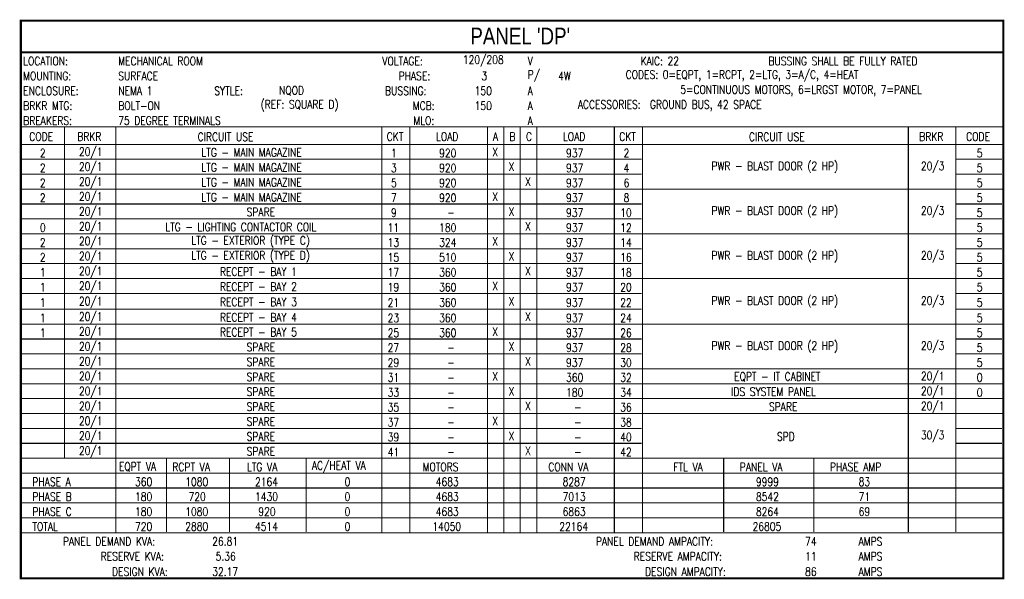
# Model space of a CAD drawing. Header units: inches. Extents: x 3.9 to 36.2, y 0.9 to 26.6.
# Tile 3 of 4: x 3.9 to 18.6, y 18.2 to 26.6. Entities that reach past the tile are written whole.
import ezdxf

# ---------------------------------------------------------------- set-up
doc = ezdxf.new("R2010")
doc.units = ezdxf.units.IN
doc.header["$MEASUREMENT"] = 0
doc.layers.add('E-ANNO-NOTE', color=2, linetype='Continuous')
doc.layers.add('G-ANNO-TTLB', color=7, linetype='Continuous')
doc.styles.add('Annotative', font='romans.shx', dxfattribs={"width": 0.8, "height": 0.125})
doc.styles.add('TITLES', font='swiss.ttf', dxfattribs={"width": 0.8})

# ---------------------------------------------------------------- blocks, each defined once
blk = doc.blocks.new('A$Cab68f95e')
at = {"layer": 'E-ANNO-NOTE', "lineweight": -3, "const_width": 0.0312}
blk.add_lwpolyline([(14.66, 0), (0, 0), (0, 8.324), (14.66, 8.324)], close=True, dxfattribs=at)
at = {"layer": 'E-ANNO-NOTE', "lineweight": -3}
for points, const_width in [([(0, 7.853), (14.66, 7.853)], 0.0312), ([(0, 6.74), (14.66, 6.74)], 0.0156), ([(0.651, 1.802), (0.651, 6.74)], 0.0156), ([(1.418, 0.68), (1.418, 6.74)], 0.0156), ([(5.386, 0.68), (5.386, 6.74)], 0.0156), ([(5.805, 0.68), (5.805, 6.74)], 0.0156), ([(6.962, 0.68), (6.962, 6.74)], 0.0156), ([(7.208, 0.68), (7.208, 6.74)], 0.0156), ([(7.453, 0.68), (7.453, 6.74)], 0.0156), ([(7.701, 0.68), (7.701, 6.74)], 0.0156), ([(8.856, 0.68), (8.856, 6.74)], 0.0156), ([(9.275, 0.68), (9.275, 6.74)], 0.0156), ([(13.243, 0.689), (13.243, 6.74)], 0.0156), ([(13.952, 0.689), (13.952, 6.74)], 0.0156), ([(0, 6.478), (14.66, 6.478)], 0.0156), ([(-0.009, 6.256), (9.266, 6.256)], 0.0156), ([(13.961, 6.256), (14.642, 6.256)], 0.0156), ([(-0.009, 6.033), (9.266, 6.033)], 0.0156), ([(13.961, 6.033), (14.642, 6.033)], 0.0156), ([(-0.009, 5.811), (14.652, 5.811)], 0.0156), ([(-0.009, 5.588), (9.266, 5.588)], 0.0156), ([(13.961, 5.588), (14.642, 5.588)], 0.0156), ([(-0.009, 5.366), (9.266, 5.366)], 0.0156), ([(13.961, 5.366), (14.642, 5.366)], 0.0156), ([(-0.009, 5.143), (14.652, 5.143)], 0.0156), ([(-0.009, 4.921), (9.266, 4.921)], 0.0156), ([(13.961, 4.921), (14.642, 4.921)], 0.0156), ([(-0.009, 4.698), (9.266, 4.698)], 0.0156), ([(13.961, 4.698), (14.642, 4.698)], 0.0156), ([(0, 4.476), (14.66, 4.476)], 0.0156), ([(-0.009, 4.253), (9.266, 4.253)], 0.0156), ([(13.961, 4.253), (14.642, 4.253)], 0.0156), ([(-0.009, 4.018), (9.266, 4.018)], 0.0156), ([(13.961, 4.018), (14.642, 4.018)], 0.0156), ([(0, 3.795), (14.66, 3.795)], 0.0156), ([(-0.009, 3.573), (9.266, 3.573)], 0.0156), ([(13.961, 3.573), (14.642, 3.573)], 0.0156), ([(-0.009, 3.35), (9.266, 3.35)], 0.0156), ([(13.961, 3.35), (14.642, 3.35)], 0.0156), ([(-0.009, 3.128), (14.652, 3.128)], 0.0156), ([(-0.009, 2.905), (14.652, 2.905)], 0.0156), ([(-0.009, 2.683), (14.652, 2.683)], 0.0156), ([(-0.009, 2.46), (14.652, 2.46)], 0.0156), ([(-0.009, 2.238), (9.266, 2.238)], 0.0156), ([(13.961, 2.238), (14.642, 2.238)], 0.0156), ([(-0.009, 2.015), (9.266, 2.015)], 0.0156), ([(13.961, 2.015), (14.642, 2.015)], 0.0156), ([(0, 1.793), (14.66, 1.793)], 0.0156), ([(2.175, 0.689), (2.175, 1.784)], 0.0156), ([(3.115, 0.689), (3.115, 1.784)], 0.0156), ([(4.257, 0.689), (4.257, 1.784)], 0.0156), ([(10.488, 0.689), (10.488, 1.784)], 0.0156), ([(11.833, 0.689), (11.833, 1.784)], 0.0156), ([(0, 1.57), (14.66, 1.57)], 0.0156), ([(0, 1.348), (14.66, 1.348)], 0.0156), ([(0, 1.125), (14.66, 1.125)], 0.0156), ([(0, 0.903), (14.66, 0.903)], 0.0156), ([(0, 0.68), (14.66, 0.68)], 0.0156)]:
    blk.add_lwpolyline(points, dxfattribs=dict(at, const_width=const_width))
at = {"layer": 'E-ANNO-NOTE', "lineweight": -3, "attachment_point": 4}
for s, insert, char_height, style in [("PANEL 'DP'", (6.708, 8.096), 0.25, 'TITLES'), ('LOCATION:', (0.035, 7.723), 0.125, 'Annotative'), ('MECHANICAL ROOM', (1.453, 7.723), 0.125, 'Annotative'), ('VOLTAGE:', (5.394, 7.723), 0.125, 'Annotative'), ('120/208', (6.596, 7.723), 0.125, 'Annotative'), ('V', (7.564, 7.723), 0.125, 'Annotative'), ('KAIC: 22', (9.247, 7.723), 0.125, 'Annotative'), ('BUSSING SHALL BE FULLY RATED', (11.156, 7.723), 0.125, 'Annotative'), ('MOUNTING:', (0.035, 7.5), 0.125, 'Annotative'), ('SURFACE', (1.453, 7.5), 0.125, 'Annotative'), ('PHASE:', (5.637, 7.5), 0.125, 'Annotative'), ('3', (6.873, 7.5), 0.125, 'Annotative'), ('P/', (7.564, 7.5), 0.125, 'Annotative'), ('4W', (8.018, 7.5), 0.125, 'Annotative'), ('CODES: 0=EQPT, 1=RCPT, 2=LTG, 3=A/C, 4=HEAT', (9.026, 7.5), 0.125, 'Annotative'), ('ENCLOSURE:', (0.035, 7.278), 0.125, 'Annotative'), ('NEMA 1', (1.453, 7.278), 0.125, 'Annotative'), ('SYTLE:', (2.886, 7.278), 0.125, 'Annotative'), ('NQOD', (3.853, 7.278), 0.125, 'Annotative'), ('BUSSING:', (5.435, 7.278), 0.125, 'Annotative'), ('150', (6.772, 7.278), 0.125, 'Annotative'), ('A', (7.564, 7.278), 0.125, 'Annotative'), ('5=CONTINUOUS MOTORS, 6=LRGST MOTOR, 7=PANEL', (9.84, 7.278), 0.125, 'Annotative'), ('BRKR MTG:', (0.035, 7.055), 0.125, 'Annotative'), ('BOLT-ON', (1.453, 7.055), 0.125, 'Annotative'), ('(REF: SQUARE D)', (3.579, 7.055), 0.125, 'Annotative'), ('MCB:', (5.848, 7.055), 0.125, 'Annotative'), ('150', (6.772, 7.055), 0.125, 'Annotative'), ('A', (7.564, 7.055), 0.125, 'Annotative'), ('ACCESSORIES:  GROUND BUS, 42 SPACE', (8.311, 7.055), 0.125, 'Annotative'), ('BREAKERS:', (0.035, 6.833), 0.125, 'Annotative'), ('75 DEGREE TERMINALS', (1.453, 6.833), 0.125, 'Annotative'), ('MLO:', (5.857, 6.833), 0.125, 'Annotative'), ('A', (7.564, 6.833), 0.125, 'Annotative'), ('CODE', (0.125, 6.595), 0.125, 'Annotative'), ('BRKR', (0.841, 6.595), 0.125, 'Annotative'), ('CIRCUIT USE', (2.639, 6.591), 0.125, 'Annotative'), ('CKT', (5.46, 6.595), 0.125, 'Annotative'), ('LOAD', (6.195, 6.595), 0.125, 'Annotative'), ('A', (7.046, 6.595), 0.125, 'Annotative'), ('B', (7.291, 6.595), 0.125, 'Annotative'), ('C', (7.537, 6.595), 0.125, 'Annotative'), ('LOAD', (8.089, 6.595), 0.125, 'Annotative'), ('CKT', (8.929, 6.595), 0.125, 'Annotative'), ('CIRCUIT USE', (10.865, 6.591), 0.125, 'Annotative'), ('BRKR', (13.405, 6.595), 0.125, 'Annotative'), ('CODE', (14.106, 6.595), 0.125, 'Annotative'), ('2', (0.284, 6.348), 0.125, 'Annotative'), ('20/1', (0.867, 6.348), 0.125, 'Annotative'), ('LTG - MAIN MAGAZINE', (2.694, 6.358), 0.125, 'Annotative'), ('1', (5.524, 6.348), 0.125, 'Annotative'), ('920', (6.242, 6.348), 0.125, 'Annotative'), ('X', (7.034, 6.366), 0.125, 'Annotative'), ('937', (8.136, 6.348), 0.125, 'Annotative'), ('2', (8.994, 6.348), 0.125, 'Annotative'), ('5', (14.265, 6.348), 0.125, 'Annotative'), ('2', (0.284, 6.126), 0.125, 'Annotative'), ('20/1', (0.867, 6.126), 0.125, 'Annotative'), ('LTG - MAIN MAGAZINE', (2.694, 6.135), 0.125, 'Annotative'), ('3', (5.524, 6.126), 0.125, 'Annotative'), ('920', (6.242, 6.126), 0.125, 'Annotative'), ('X', (7.28, 6.144), 0.125, 'Annotative'), ('937', (8.136, 6.126), 0.125, 'Annotative'), ('4', (8.994, 6.126), 0.125, 'Annotative'), ('PWR - BLAST DOOR (2 HP)', (10.306, 6.135), 0.125, 'Annotative'), ('20/3', (13.431, 6.135), 0.125, 'Annotative'), ('5', (14.265, 6.126), 0.125, 'Annotative'), ('2', (0.284, 5.903), 0.125, 'Annotative'), ('20/1', (0.867, 5.903), 0.125, 'Annotative'), ('LTG - MAIN MAGAZINE', (2.694, 5.913), 0.125, 'Annotative'), ('5', (5.524, 5.903), 0.125, 'Annotative'), ('920', (6.242, 5.903), 0.125, 'Annotative'), ('X', (7.525, 5.921), 0.125, 'Annotative'), ('937', (8.136, 5.903), 0.125, 'Annotative'), ('6', (8.994, 5.903), 0.125, 'Annotative'), ('5', (14.265, 5.903), 0.125, 'Annotative'), ('2', (0.284, 5.681), 0.125, 'Annotative'), ('20/1', (0.867, 5.681), 0.125, 'Annotative'), ('LTG - MAIN MAGAZINE', (2.694, 5.69), 0.125, 'Annotative'), ('7', (5.524, 5.681), 0.125, 'Annotative'), ('920', (6.242, 5.681), 0.125, 'Annotative'), ('X', (7.034, 5.699), 0.125, 'Annotative'), ('937', (8.136, 5.681), 0.125, 'Annotative'), ('8', (8.994, 5.681), 0.125, 'Annotative'), ('5', (14.265, 5.681), 0.125, 'Annotative'), ('20/1', (0.867, 5.458), 0.125, 'Annotative'), ('SPARE', (3.369, 5.468), 0.125, 'Annotative'), ('9', (5.524, 5.458), 0.125, 'Annotative'), ('-', (6.363, 5.458), 0.125, 'Annotative'), ('X', (7.28, 5.476), 0.125, 'Annotative'), ('937', (8.136, 5.458), 0.125, 'Annotative'), ('10', (8.944, 5.458), 0.125, 'Annotative'), ('PWR - BLAST DOOR (2 HP)', (10.306, 5.468), 0.125, 'Annotative'), ('20/3', (13.431, 5.468), 0.125, 'Annotative'), ('5', (14.265, 5.458), 0.125, 'Annotative'), ('0', (0.284, 5.236), 0.125, 'Annotative'), ('20/1', (0.867, 5.236), 0.125, 'Annotative'), ('LTG - LIGHTING CONTACTOR COIL', (2.155, 5.245), 0.125, 'Annotative'), ('11', (5.474, 5.236), 0.125, 'Annotative'), ('180', (6.242, 5.236), 0.125, 'Annotative'), ('X', (7.525, 5.254), 0.125, 'Annotative'), ('937', (8.136, 5.236), 0.125, 'Annotative'), ('12', (8.944, 5.236), 0.125, 'Annotative'), ('5', (14.265, 5.236), 0.125, 'Annotative'), ('2', (0.284, 5.013), 0.125, 'Annotative'), ('20/1', (0.867, 5.013), 0.125, 'Annotative'), ('LTG - EXTERIOR (TYPE C)', (2.543, 5.023), 0.125, 'Annotative'), ('13', (5.474, 5.013), 0.125, 'Annotative'), ('324', (6.242, 5.013), 0.125, 'Annotative'), ('X', (7.034, 5.031), 0.125, 'Annotative'), ('937', (8.136, 5.013), 0.125, 'Annotative'), ('14', (8.944, 5.013), 0.125, 'Annotative'), ('5', (14.265, 5.013), 0.125, 'Annotative'), ('2', (0.284, 4.791), 0.125, 'Annotative'), ('20/1', (0.867, 4.791), 0.125, 'Annotative'), ('LTG - EXTERIOR (TYPE D)', (2.543, 4.8), 0.125, 'Annotative'), ('15', (5.474, 4.791), 0.125, 'Annotative'), ('510', (6.242, 4.791), 0.125, 'Annotative'), ('X', (7.28, 4.809), 0.125, 'Annotative'), ('937', (8.136, 4.791), 0.125, 'Annotative'), ('16', (8.944, 4.791), 0.125, 'Annotative'), ('PWR - BLAST DOOR (2 HP)', (10.306, 4.8), 0.125, 'Annotative'), ('20/3', (13.431, 4.8), 0.125, 'Annotative'), ('5', (14.265, 4.791), 0.125, 'Annotative'), ('1', (0.284, 4.568), 0.125, 'Annotative'), ('20/1', (0.867, 4.568), 0.125, 'Annotative'), ('RECEPT - BAY 1', (2.971, 4.578), 0.125, 'Annotative'), ('17', (5.474, 4.568), 0.125, 'Annotative'), ('360', (6.242, 4.568), 0.125, 'Annotative'), ('X', (7.525, 4.586), 0.125, 'Annotative'), ('937', (8.136, 4.568), 0.125, 'Annotative'), ('18', (8.944, 4.568), 0.125, 'Annotative'), ('5', (14.265, 4.568), 0.125, 'Annotative'), ('1', (0.284, 4.346), 0.125, 'Annotative'), ('20/1', (0.867, 4.346), 0.125, 'Annotative'), ('RECEPT - BAY 2', (2.971, 4.355), 0.125, 'Annotative'), ('19', (5.474, 4.346), 0.125, 'Annotative'), ('360', (6.242, 4.346), 0.125, 'Annotative'), ('X', (7.034, 4.364), 0.125, 'Annotative'), ('937', (8.136, 4.346), 0.125, 'Annotative'), ('20', (8.944, 4.346), 0.125, 'Annotative'), ('5', (14.265, 4.346), 0.125, 'Annotative'), ('1', (0.284, 4.117), 0.125, 'Annotative'), ('20/1', (0.867, 4.117), 0.125, 'Annotative'), ('RECEPT - BAY 3', (2.971, 4.126), 0.125, 'Annotative'), ('21', (5.474, 4.117), 0.125, 'Annotative'), ('360', (6.242, 4.117), 0.125, 'Annotative'), ('X', (7.28, 4.135), 0.125, 'Annotative'), ('937', (8.136, 4.117), 0.125, 'Annotative'), ('22', (8.944, 4.117), 0.125, 'Annotative'), ('PWR - BLAST DOOR (2 HP)', (10.306, 4.126), 0.125, 'Annotative'), ('20/3', (13.431, 4.126), 0.125, 'Annotative'), ('5', (14.265, 4.117), 0.125, 'Annotative'), ('20/1', (0.867, 3.888), 0.125, 'Annotative'), ('RECEPT - BAY 4', (2.971, 3.897), 0.125, 'Annotative'), ('23', (5.474, 3.888), 0.125, 'Annotative'), ('360', (6.242, 3.888), 0.125, 'Annotative'), ('X', (7.525, 3.906), 0.125, 'Annotative'), ('937', (8.136, 3.888), 0.125, 'Annotative'), ('24', (8.944, 3.888), 0.125, 'Annotative'), ('1', (0.284, 3.888), 0.125, 'Annotative'), ('5', (14.265, 3.888), 0.125, 'Annotative'), ('1', (0.284, 3.665), 0.125, 'Annotative'), ('20/1', (0.867, 3.665), 0.125, 'Annotative'), ('RECEPT - BAY 5', (2.971, 3.675), 0.125, 'Annotative'), ('25', (5.474, 3.665), 0.125, 'Annotative'), ('360', (6.242, 3.665), 0.125, 'Annotative'), ('X', (7.034, 3.683), 0.125, 'Annotative'), ('937', (8.136, 3.665), 0.125, 'Annotative'), ('26', (8.944, 3.665), 0.125, 'Annotative'), ('5', (14.265, 3.665), 0.125, 'Annotative'), ('20/1', (0.867, 3.443), 0.125, 'Annotative'), ('SPARE', (3.369, 3.452), 0.125, 'Annotative'), ('X', (7.28, 3.461), 0.125, 'Annotative'), ('PWR - BLAST DOOR (2 HP)', (10.306, 3.452), 0.125, 'Annotative'), ('20/3', (13.431, 3.452), 0.125, 'Annotative'), ('27', (5.474, 3.443), 0.125, 'Annotative'), ('-', (6.363, 3.443), 0.125, 'Annotative'), ('937', (8.136, 3.443), 0.125, 'Annotative'), ('28', (8.944, 3.443), 0.125, 'Annotative'), ('5', (14.265, 3.443), 0.125, 'Annotative'), ('20/1', (0.867, 3.22), 0.125, 'Annotative'), ('SPARE', (3.369, 3.23), 0.125, 'Annotative'), ('29', (5.474, 3.22), 0.125, 'Annotative'), ('X', (7.525, 3.238), 0.125, 'Annotative'), ('937', (8.136, 3.22), 0.125, 'Annotative'), ('30', (8.944, 3.22), 0.125, 'Annotative'), ('5', (14.265, 3.22), 0.125, 'Annotative'), ('20/1', (0.867, 2.998), 0.125, 'Annotative'), ('SPARE', (3.369, 3.007), 0.125, 'Annotative'), ('-', (6.363, 3.22), 0.125, 'Annotative'), ('X', (7.034, 3.016), 0.125, 'Annotative'), ('EQPT - IT CABINET', (10.644, 3.007), 0.125, 'Annotative'), ('20/1', (13.431, 2.998), 0.125, 'Annotative'), ('31', (5.474, 2.998), 0.125, 'Annotative'), ('-', (6.363, 2.998), 0.125, 'Annotative'), ('360', (8.136, 2.998), 0.125, 'Annotative'), ('32', (8.944, 2.998), 0.125, 'Annotative'), ('0', (14.265, 2.998), 0.125, 'Annotative'), ('20/1', (0.867, 2.775), 0.125, 'Annotative'), ('SPARE', (3.369, 2.785), 0.125, 'Annotative'), ('33', (5.474, 2.775), 0.125, 'Annotative'), ('X', (7.28, 2.793), 0.125, 'Annotative'), ('180', (8.136, 2.775), 0.125, 'Annotative'), ('34', (8.944, 2.775), 0.125, 'Annotative'), ('IDS SYSTEM PANEL', (10.599, 2.785), 0.125, 'Annotative'), ('20/1', (13.431, 2.775), 0.125, 'Annotative'), ('0', (14.265, 2.775), 0.125, 'Annotative'), ('-', (6.363, 2.775), 0.125, 'Annotative'), ('X', (7.525, 2.571), 0.125, 'Annotative'), ('20/1', (0.867, 2.553), 0.125, 'Annotative'), ('SPARE', (3.369, 2.562), 0.125, 'Annotative'), ('35', (5.474, 2.553), 0.125, 'Annotative'), ('-', (6.363, 2.553), 0.125, 'Annotative'), ('-', (8.256, 2.553), 0.125, 'Annotative'), ('36', (8.944, 2.553), 0.125, 'Annotative'), ('SPARE', (11.163, 2.562), 0.125, 'Annotative'), ('20/1', (13.431, 2.553), 0.125, 'Annotative'), ('20/1', (0.867, 2.33), 0.125, 'Annotative'), ('SPARE', (3.369, 2.34), 0.125, 'Annotative'), ('37', (5.474, 2.33), 0.125, 'Annotative'), ('X', (7.034, 2.348), 0.125, 'Annotative'), ('38', (8.944, 2.33), 0.125, 'Annotative'), ('-', (6.363, 2.33), 0.125, 'Annotative'), ('X', (7.28, 2.126), 0.125, 'Annotative'), ('-', (8.256, 2.33), 0.125, 'Annotative'), ('30/3', (13.431, 2.117), 0.125, 'Annotative'), ('20/1', (0.867, 2.108), 0.125, 'Annotative'), ('SPARE', (3.369, 2.117), 0.125, 'Annotative'), ('39', (5.474, 2.108), 0.125, 'Annotative'), ('-', (6.363, 2.108), 0.125, 'Annotative'), ('-', (8.256, 2.108), 0.125, 'Annotative'), ('40', (8.944, 2.108), 0.125, 'Annotative'), ('SPD', (11.283, 2.117), 0.125, 'Annotative'), ('20/1', (0.867, 1.885), 0.125, 'Annotative'), ('SPARE', (3.369, 1.895), 0.125, 'Annotative'), ('41', (5.474, 1.885), 0.125, 'Annotative'), ('X', (7.525, 1.903), 0.125, 'Annotative'), ('42', (8.944, 1.885), 0.125, 'Annotative'), ('-', (6.363, 1.885), 0.125, 'Annotative'), ('-', (8.256, 1.885), 0.125, 'Annotative'), ('{\\W0.8;EQPT VA}', (1.463, 1.663), 0.125, 'Annotative'), ('RCPT VA', (2.261, 1.663), 0.125, 'Annotative'), ('LTG VA', (3.373, 1.663), 0.125, 'Annotative'), ('AC/HEAT VA', (4.343, 1.663), 0.125, 'Annotative'), ('MOTORS', (5.995, 1.663), 0.125, 'Annotative'), ('CONN VA', (7.872, 1.663), 0.125, 'Annotative'), ('FTL VA', (9.736, 1.663), 0.125, 'Annotative'), ('PANEL VA', (10.728, 1.663), 0.125, 'Annotative'), ('PHASE AMP', (12.074, 1.663), 0.125, 'Annotative'), ('  PHASE A', (0.035, 1.44), 0.125, 'Annotative'), ('360', (1.704, 1.44), 0.125, 'Annotative'), ('1080', (2.453, 1.44), 0.125, 'Annotative'), ('2164', (3.494, 1.44), 0.125, 'Annotative'), ('0', (4.831, 1.44), 0.125, 'Annotative'), ('4683', (6.191, 1.44), 0.125, 'Annotative'), ('8287', (8.085, 1.44), 0.125, 'Annotative'), ('9999', (10.969, 1.44), 0.125, 'Annotative'), ('83', (12.502, 1.44), 0.125, 'Annotative'), ('  PHASE B', (0.035, 1.218), 0.125, 'Annotative'), ('180', (1.704, 1.218), 0.125, 'Annotative'), ('720', (2.503, 1.218), 0.125, 'Annotative'), ('1430', (3.494, 1.218), 0.125, 'Annotative'), ('0', (4.831, 1.218), 0.125, 'Annotative'), ('4683', (6.191, 1.218), 0.125, 'Annotative'), ('7013', (8.085, 1.218), 0.125, 'Annotative'), ('8542', (10.969, 1.218), 0.125, 'Annotative'), ('71', (12.502, 1.218), 0.125, 'Annotative'), ('  PHASE C', (0.035, 0.995), 0.125, 'Annotative'), ('180', (1.704, 0.995), 0.125, 'Annotative'), ('1080', (2.453, 0.995), 0.125, 'Annotative'), ('920', (3.544, 0.995), 0.125, 'Annotative'), ('0', (4.831, 0.995), 0.125, 'Annotative'), ('4683', (6.191, 0.995), 0.125, 'Annotative'), ('6863', (8.085, 0.995), 0.125, 'Annotative'), ('8264', (10.969, 0.995), 0.125, 'Annotative'), ('69', (12.502, 0.995), 0.125, 'Annotative'), ('  TOTAL', (0.035, 0.773), 0.125, 'Annotative'), ('720', (1.704, 0.773), 0.125, 'Annotative'), ('2880', (2.453, 0.773), 0.125, 'Annotative'), ('4514', (3.494, 0.773), 0.125, 'Annotative'), ('0', (4.831, 0.773), 0.125, 'Annotative'), ('14050', (6.141, 0.773), 0.125, 'Annotative'), ('22164', (8.035, 0.773), 0.125, 'Annotative'), ('26805', (10.919, 0.773), 0.125, 'Annotative'), ('PANEL DEMAND KVA:', (0.628, 0.55), 0.125, 'Annotative'), ('26.81', (2.856, 0.55), 0.125, 'Annotative'), ('PANEL DEMAND AMPACITY:', (8.581, 0.55), 0.125, 'Annotative'), ('74', (11.703, 0.55), 0.125, 'Annotative'), ('AMPS', (12.501, 0.55), 0.125, 'Annotative'), ('RESERVE KVA:', (1.191, 0.328), 0.125, 'Annotative'), ('5.36', (2.907, 0.328), 0.125, 'Annotative'), ('RESERVE AMPACITY:', (9.145, 0.328), 0.125, 'Annotative'), ('11', (11.703, 0.328), 0.125, 'Annotative'), ('AMPS', (12.501, 0.328), 0.125, 'Annotative'), ('DESIGN KVA:', (1.361, 0.099), 0.125, 'Annotative'), ('32.17', (2.856, 0.099), 0.125, 'Annotative'), ('DESIGN AMPACITY:', (9.315, 0.099), 0.125, 'Annotative'), ('86', (11.703, 0.099), 0.125, 'Annotative'), ('AMPS', (12.501, 0.099), 0.125, 'Annotative')]:
    blk.add_mtext(s, dxfattribs=dict(at, insert=insert, char_height=char_height, style=style))

msp = doc.modelspace()

# ---------------------------------------------------------------- block references
at = {"layer": 'G-ANNO-TTLB'}
msp.add_blockref('A$Cab68f95e', (3.942, 18.238), dxfattribs=at)

doc.saveas('drawing.dxf')
